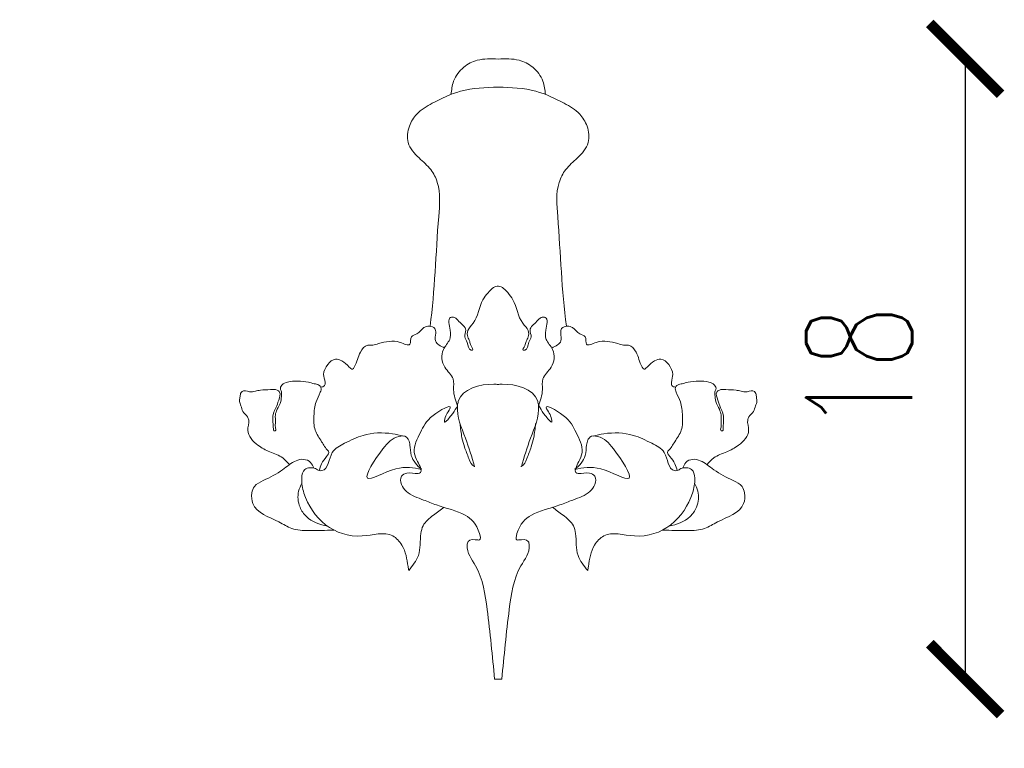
# Model space of a CAD drawing. Header units: millimetres. Extents: x -37887 to 94344, y -69777 to 116976.
# Tile 26 of 205: x 7977 to 8256, y 19335 to 19540. Entities that reach past the tile are written whole.
import ezdxf

# ---------------------------------------------------------------- set-up
doc = ezdxf.new("R2010")
doc.units = ezdxf.units.MM
doc.layers.add('01_inwentaryzacja', color=8, linetype='Continuous', lineweight=9)
doc.layers.add('0_WYMIAROWANIE', color=6, linetype='Continuous', lineweight=9)
doc.styles.add('ROMANS', font='romans', dxfattribs={"width": 0.7})
doc.dimstyles.new('MAŁE WYMIARY', dxfattribs={"dimtxt": 30, "dimasz": 20, "dimexe": 0.18, "dimexo": 0.0625, "dimgap": 15, "dimtad": 1, "dimtoh": 1, "dimdec": 0, "dimlfac": 0.1, "dimzin": 0, "dimdsep": 46, "dimtxsty": 'ROMANS', "dimblk": 'ARCHTICK', "dimcen": 0.09, "dimse1": 1, "dimse2": 1, "dimadec": 0, "dimazin": 0, "dimtfac": 1, "dimtdec": 0, "dimtix": 1, "dimtmove": 1, "dimatfit": 3, "dimldrblk": 'ARCHTICK', "dimfxl": 0, "dimtolj": 1, "dimtzin": 0, "dimarcsym": 0})

# ---------------------------------------------------------------- blocks, each defined once
blk = doc.blocks.new('_ARCHTICK')
at = {"color": 0, "linetype": 'ByBlock', "const_width": 0.15}
blk.add_lwpolyline([(-0.5, -0.5), (0.5, 0.5)], dxfattribs=at)
blk = doc.blocks.new('*D141')
at = {"layer": '0_WYMIAROWANIE', "color": 0, "lineweight": -2}
blk.add_line((8244.55, 19529.38), (8244.55, 19354.16), dxfattribs=at)
at = {"layer": 'Defpoints', "color": 0}
for p in [(7980.74, 19529.38), (7977.24, 19354.16), (8244.55, 19354.16)]:
    blk.add_point(p, dxfattribs=at)
at = {"layer": '0_WYMIAROWANIE', "color": 0, "lineweight": -2, "xscale": 20, "yscale": 20, "zscale": 20}
for p, rotation in [((8244.55, 19529.38), 90), ((8244.55, 19354.16), 270)]:
    blk.add_blockref('_ARCHTICK', p, dxfattribs=dict(at, rotation=rotation))
at = {"layer": '0_WYMIAROWANIE', "color": 0, "insert": (8214.55, 19441.77), "char_height": 30, "attachment_point": 5, "rotation": 90, "style": 'ROMANS'}
blk.add_mtext('\\A1;18', dxfattribs=at)
blk = doc.blocks.new('*D143')
at = {"layer": '0_WYMIAROWANIE', "color": 0, "lineweight": -2}
blk.add_line((8184.54, 19088.17), (8039.37, 19088.17), dxfattribs=at)
at = {"layer": 'Defpoints', "color": 0}
for p in [(8039.37, 19432.77), (8184.54, 19429.52), (8039.37, 19088.17)]:
    blk.add_point(p, dxfattribs=at)
at = {"layer": '0_WYMIAROWANIE', "color": 0, "lineweight": -2, "xscale": 20, "yscale": 20, "zscale": 20, "rotation": 180}
blk.add_blockref('_ARCHTICK', (8039.37, 19088.17), dxfattribs=at)
at = {"layer": '0_WYMIAROWANIE', "color": 0, "lineweight": -2, "xscale": 20, "yscale": 20, "zscale": 20}
blk.add_blockref('_ARCHTICK', (8184.54, 19088.17), dxfattribs=at)
at = {"layer": '0_WYMIAROWANIE', "color": 0, "insert": (8111.96, 19118.17), "char_height": 30, "attachment_point": 5, "style": 'ROMANS'}
blk.add_mtext('\\A1;15', dxfattribs=at)

msp = doc.modelspace()

# ---------------------------------------------------------------- linework, layer by layer
at = {"layer": '01_inwentaryzacja'}
msp.add_lwpolyline([(8113.53, 19354.16), (8111.52, 19354.16)], dxfattribs=at)
for points, knots in [([(8112.53, 19529.31), (8110.52, 19529.4), (8107.04, 19529.55), (8102.4, 19527.18), (8099.66, 19523.51), (8099.34, 19520.6), (8099.17, 19519.33)], [0, 0, 0, 0, 11.858726, 20.490357, 30.224994, 37.8541, 37.8541, 37.8541, 37.8541]), ([(8112.53, 19529.31), (8114.54, 19529.4), (8118.01, 19529.55), (8122.65, 19527.18), (8125.39, 19523.51), (8125.71, 19520.6), (8125.88, 19519.33)], [0, 0, 0, 0, 11.858726, 20.490357, 30.224994, 37.8541, 37.8541, 37.8541, 37.8541]), ([(8112.53, 19521.42), (8108.91, 19521.28), (8102.37, 19521.02), (8094.84, 19517.45), (8089.54, 19514.35), (8087.05, 19510.3), (8086.45, 19505.29), (8089.93, 19501.39), (8093.54, 19498.46), (8096.41, 19492.79), (8094.93, 19477.47), (8094.62, 19464.03), (8093.25, 19453.82)], [0, 0, 0, 0, 21.409296, 38.803988, 49.511007, 57.480669, 66.707623, 77.410631, 86.712385, 94.84864, 114.166965, 176.308874, 176.308874, 176.308874, 176.308874]), ([(8112.53, 19521.42), (8116.14, 19521.28), (8122.68, 19521.02), (8130.21, 19517.45), (8135.51, 19514.35), (8138, 19510.3), (8138.6, 19505.29), (8135.12, 19501.39), (8131.51, 19498.46), (8128.64, 19492.79), (8130.12, 19477.47), (8130.43, 19464.03), (8131.8, 19453.82)], [0, 0, 0, 0, 21.409296, 38.803988, 49.511007, 57.480669, 66.707623, 77.410631, 86.712385, 94.84864, 114.166965, 176.308874, 176.308874, 176.308874, 176.308874]), ([(8097.39, 19447.69), (8096.23, 19448.23), (8094.28, 19449.13), (8094.96, 19451.57), (8094.77, 19453.47), (8093.02, 19454.01), (8091.03, 19453.48), (8090, 19451.59), (8087.41, 19451.2), (8088.19, 19447.66), (8084.43, 19449.71), (8081.77, 19449.62), (8079.09, 19449.2), (8077.2, 19448.32), (8075.13, 19448.78), (8072.85, 19445.98), (8072.7, 19443.6), (8071.27, 19441.44), (8069.85, 19442.86), (8068.76, 19444.01), (8066.17, 19444.92), (8064.12, 19443), (8062.76, 19440.44), (8063.62, 19438.52), (8063.57, 19436.88), (8062.79, 19436.68), (8062.36, 19436.61)], [0, 0, 0, 0, 6.517218, 11.021475, 13.592712, 17.038698, 20.189528, 25.449573, 28.950705, 33.262111, 38.909425, 45.186925, 51.294188, 54.621273, 57.415891, 63.160436, 72.395757, 73.872412, 75.93412, 81.502489, 85.128047, 90.52411, 96.505671, 101.123252, 102.882234, 105.232537, 105.232537, 105.232537, 105.232537]), ([(8127.66, 19447.69), (8128.82, 19448.23), (8130.77, 19449.13), (8130.09, 19451.57), (8130.28, 19453.47), (8132.03, 19454.01), (8134.02, 19453.48), (8135.05, 19451.59), (8137.64, 19451.2), (8136.86, 19447.66), (8140.62, 19449.71), (8143.28, 19449.62), (8145.96, 19449.2), (8147.85, 19448.32), (8149.92, 19448.78), (8152.21, 19445.98), (8152.36, 19443.6), (8153.78, 19441.44), (8155.2, 19442.86), (8156.29, 19444.01), (8158.88, 19444.92), (8160.93, 19443), (8162.29, 19440.44), (8161.43, 19438.52), (8161.48, 19436.88), (8162.26, 19436.68), (8162.69, 19436.61)], [0, 0, 0, 0, 6.517218, 11.021475, 13.592712, 17.038698, 20.189528, 25.449573, 28.950705, 33.262111, 38.909425, 45.186925, 51.294188, 54.621273, 57.415891, 63.160436, 72.395757, 73.872412, 75.93412, 81.502489, 85.128047, 90.52411, 96.505671, 101.123252, 102.882234, 105.232537, 105.232537, 105.232537, 105.232537]), ([(8053.48, 19414.73), (8052.89, 19415.41), (8051.4, 19417.13), (8047.93, 19418.28), (8044.2, 19420.16), (8040.97, 19423.64), (8042.27, 19426.7), (8041.61, 19428.61), (8040.16, 19429.52), (8039.9, 19431.25), (8039.23, 19432.53), (8039.56, 19433.72), (8039.57, 19434.69), (8040.32, 19435.93), (8042.12, 19435.15), (8043.79, 19435.42), (8045.75, 19435.99), (8047.8, 19435.82), (8049.74, 19436.08), (8051.23, 19434.95), (8050.36, 19432.88), (8049.93, 19431.24), (8048.84, 19429.35), (8048.71, 19427.11), (8048.98, 19425.42), (8048.94, 19424.21), (8049.84, 19424.26), (8049.39, 19425.56), (8049.63, 19426.89), (8049.38, 19428.67), (8050.02, 19430.65), (8051.22, 19432.36), (8051.18, 19434.2), (8051.34, 19435.41), (8050.76, 19436.22), (8051.4, 19437.54), (8053.3, 19438.28), (8055.89, 19438.4), (8058.45, 19438.17), (8060.38, 19437.59), (8061.74, 19437.43), (8062.65, 19436.41), (8062.05, 19434.59), (8060.67, 19432.26), (8060.4, 19428.52), (8060.33, 19424.45), (8062.59, 19421.42), (8063.68, 19419.34), (8064.95, 19418.21), (8063.05, 19415.96), (8062.16, 19414.43), (8061.95, 19413.05)], [0, 0, 0, 0, 5.345847, 13.463796, 21.06049, 31.30438, 37.068535, 39.008121, 42.986605, 46.453575, 49.053228, 51.286457, 53.53869, 54.950388, 59.131783, 62.537444, 65.415583, 71.179317, 74.852768, 76.711995, 81.187274, 85.7781, 87.532297, 94.132496, 98.062949, 99.140867, 99.926106, 102.021656, 104.766984, 108.950052, 112.218393, 117.131517, 120.942777, 123.168979, 124.046077, 126.630863, 130.212618, 136.011354, 142.084485, 145.4588, 148.199267, 150.063454, 152.715149, 158.586977, 166.671626, 174.696391, 182.211711, 188.508938, 188.880095, 192.118857, 201.058586, 201.058586, 201.058586, 201.058586]), ([(8171.57, 19414.73), (8172.16, 19415.41), (8173.66, 19417.13), (8177.12, 19418.28), (8180.85, 19420.16), (8184.08, 19423.64), (8182.78, 19426.7), (8183.44, 19428.61), (8184.89, 19429.52), (8185.15, 19431.25), (8185.82, 19432.53), (8185.49, 19433.72), (8185.48, 19434.69), (8184.73, 19435.93), (8182.93, 19435.15), (8181.26, 19435.42), (8179.3, 19435.99), (8177.26, 19435.82), (8175.31, 19436.08), (8173.82, 19434.95), (8174.7, 19432.88), (8175.12, 19431.24), (8176.21, 19429.35), (8176.35, 19427.11), (8176.07, 19425.42), (8176.11, 19424.21), (8175.21, 19424.26), (8175.66, 19425.56), (8175.42, 19426.89), (8175.67, 19428.67), (8175.03, 19430.65), (8173.83, 19432.36), (8173.87, 19434.2), (8173.71, 19435.41), (8174.29, 19436.22), (8173.65, 19437.54), (8171.76, 19438.28), (8169.16, 19438.4), (8166.61, 19438.17), (8164.67, 19437.59), (8163.31, 19437.43), (8162.4, 19436.41), (8163.01, 19434.59), (8164.38, 19432.26), (8164.65, 19428.52), (8164.72, 19424.45), (8162.46, 19421.42), (8161.37, 19419.34), (8160.1, 19418.21), (8162, 19415.96), (8162.89, 19414.43), (8163.1, 19413.05)], [0, 0, 0, 0, 5.345847, 13.463796, 21.06049, 31.30438, 37.068535, 39.008121, 42.986605, 46.453575, 49.053228, 51.286457, 53.53869, 54.950388, 59.131783, 62.537444, 65.415583, 71.179317, 74.852768, 76.711995, 81.187274, 85.7781, 87.532297, 94.132496, 98.062949, 99.140867, 99.926106, 102.021656, 104.766984, 108.950052, 112.218393, 117.131517, 120.942777, 123.168979, 124.046077, 126.630863, 130.212618, 136.011354, 142.084485, 145.4588, 148.199267, 150.063454, 152.715149, 158.586977, 166.671626, 174.696391, 182.211711, 188.508938, 188.880095, 192.118857, 201.058586, 201.058586, 201.058586, 201.058586]), ([(8090.87, 19413.41), (8088.62, 19413.84), (8083.76, 19414.78), (8071.94, 19407.53), (8079.46, 19418.97), (8082.91, 19422.73), (8086.41, 19422.96), (8087.32, 19421.59), (8087.69, 19419.81), (8087.68, 19416.61), (8089.58, 19414.42), (8090.87, 19413.42)], [0, 0, 0, 0, 14.636318, 31.50699, 50.288339, 61.699803, 66.017307, 67.970353, 71.001482, 76.910415, 86.684511, 86.684511, 86.684511, 86.684511]), ([(8134.18, 19413.41), (8136.44, 19413.84), (8141.29, 19414.78), (8153.11, 19407.53), (8145.59, 19418.97), (8142.14, 19422.73), (8138.64, 19422.96), (8137.73, 19421.59), (8137.36, 19419.81), (8137.38, 19416.61), (8135.47, 19414.42), (8134.18, 19413.42)], [0, 0, 0, 0, 14.636318, 31.50699, 50.288339, 61.699803, 66.017307, 67.970353, 71.001482, 76.910415, 86.684511, 86.684511, 86.684511, 86.684511]), ([(8060.36, 19413.79), (8060.13, 19414.36), (8059.61, 19415.61), (8057.51, 19416.47), (8054.53, 19415.76), (8051.22, 19412.75), (8047.19, 19410.73), (8043.54, 19409.07), (8042.68, 19406.41), (8043.02, 19401.42), (8049.31, 19399.51), (8054.23, 19396.29), (8059.76, 19395.98), (8063.69, 19396.18), (8066.06, 19396.25)], [0, 0, 0, 0, 3.550937, 7.892496, 12.174499, 21.377252, 33.947343, 39.929336, 43.885293, 49.900794, 67.884588, 76.136755, 85.649781, 99.958062, 99.958062, 99.958062, 99.958062]), ([(8164.69, 19413.79), (8164.92, 19414.36), (8165.44, 19415.61), (8167.54, 19416.47), (8170.52, 19415.76), (8173.83, 19412.75), (8177.86, 19410.73), (8181.52, 19409.07), (8182.37, 19406.41), (8182.03, 19401.42), (8175.74, 19399.51), (8170.82, 19396.29), (8165.29, 19395.98), (8161.36, 19396.18), (8158.99, 19396.25)], [0, 0, 0, 0, 3.550937, 7.892496, 12.174499, 21.377252, 33.947343, 39.929336, 43.885293, 49.900794, 67.884588, 76.136755, 85.649781, 99.958062, 99.958062, 99.958062, 99.958062]), ([(8057, 19409.53), (8056.65, 19408.79), (8055.64, 19406.66), (8056.02, 19403), (8058.81, 19398.93), (8062.08, 19397.85), (8064.28, 19397.33)], [0, 0, 0, 0, 4.923365, 13.999383, 20.415212, 33.59326, 33.59326, 33.59326, 33.59326]), ([(8168.05, 19409.53), (8168.4, 19408.79), (8169.41, 19406.66), (8169.04, 19403), (8166.25, 19398.93), (8162.97, 19397.85), (8160.77, 19397.33)], [0, 0, 0, 0, 4.923365, 13.999383, 20.415212, 33.59326, 33.59326, 33.59326, 33.59326]), ([(8087.21, 19384.81), (8088.32, 19386.17), (8090.82, 19389.2), (8090.28, 19393.97), (8091.29, 19398.19), (8094.12, 19400.42), (8096.22, 19401.99), (8097.22, 19402.74)], [0, 0, 0, 0, 10.132665, 22.725873, 27.134252, 35.559999, 43.108799, 43.108799, 43.108799, 43.108799]), ([(8137.85, 19384.81), (8136.73, 19386.17), (8134.23, 19389.2), (8134.77, 19393.97), (8133.77, 19398.19), (8130.93, 19400.42), (8128.83, 19401.99), (8127.83, 19402.74)], [0, 0, 0, 0, 10.132665, 22.725873, 27.134252, 35.559999, 43.108799, 43.108799, 43.108799, 43.108799])]:
    msp.add_open_spline(points, degree=3, knots=knots, dxfattribs=at)
for points in [[(8101.01, 19431.36), (8099.9, 19435.91), (8099.77, 19438.94), (8097.42, 19442.25), (8097.01, 19447.22), (8098.8, 19450.11), (8098.94, 19452.73), (8099.08, 19456.31), (8100.18, 19456.31), (8101.42, 19455.21), (8103.35, 19452.73), (8103.08, 19450.8), (8103.77, 19449.28), (8104.87, 19447.08), (8105.29, 19447.08), (8104.87, 19448.32), (8104.46, 19449.56), (8103.91, 19450.8), (8103.91, 19452.59), (8105.42, 19454.66), (8108.19, 19461.33), (8109.67, 19463.32), (8112.27, 19465.14), (8112.53, 19465.14)], [(8123.92, 19431.38), (8125.02, 19435.93), (8125.15, 19438.96), (8127.49, 19442.28), (8127.9, 19447.24), (8126.1, 19450.13), (8125.96, 19452.75), (8125.82, 19456.33), (8124.71, 19456.33), (8123.47, 19455.23), (8121.54, 19452.74), (8121.82, 19450.81), (8121.14, 19449.3), (8120.04, 19447.09), (8119.62, 19447.09), (8120.03, 19448.33), (8120.45, 19449.57), (8121, 19450.81), (8120.99, 19452.6), (8119.47, 19454.67), (8116.69, 19461.34), (8115.22, 19463.33), (8112.61, 19465.14), (8112.35, 19465.14)], [(8105.84, 19414.22), (8103.26, 19422.23), (8101.01, 19431.36), (8101.24, 19432.65), (8111.26, 19437.46), (8112.53, 19437.39)], [(8119.11, 19414.23), (8121.68, 19422.24), (8123.92, 19431.38), (8123.68, 19432.67), (8113.66, 19437.46), (8112.4, 19437.39)], [(8111.52, 19354.16), (8109.41, 19373.82), (8106.11, 19386.14), (8103.76, 19392.02), (8104.03, 19393.05), (8106.76, 19393.45), (8107.22, 19393.45), (8107.22, 19395.25), (8103.17, 19400.46), (8095.06, 19403.34), (8091.42, 19404.74), (8086.59, 19407.18), (8085.2, 19409.16), (8085.2, 19411.48), (8086.71, 19412.36), (8089.91, 19412.24), (8090.55, 19412.47), (8090.61, 19413.69), (8089.74, 19415.61), (8088.8, 19418.18), (8090.51, 19423.8), (8094.16, 19428.66), (8098.98, 19430.81), (8098.1, 19429.27), (8097.43, 19427.58), (8097.4, 19426.7), (8097.91, 19427.07), (8098.98, 19428.31), (8099.71, 19429.23), (8101.01, 19431.36)], [(8113.53, 19354.16), (8115.64, 19373.82), (8118.94, 19386.14), (8121.3, 19392.02), (8121.02, 19393.05), (8118.29, 19393.45), (8117.83, 19393.45), (8117.83, 19395.25), (8121.89, 19400.46), (8129.99, 19403.34), (8133.63, 19404.74), (8138.46, 19407.18), (8139.86, 19409.16), (8139.86, 19411.48), (8138.34, 19412.36), (8135.14, 19412.24), (8134.5, 19412.47), (8134.44, 19413.69), (8135.31, 19415.61), (8136.25, 19418.18), (8134.54, 19423.8), (8130.89, 19428.66), (8126.08, 19430.81), (8126.96, 19429.27), (8127.62, 19427.58), (8127.65, 19426.7), (8127.14, 19427.07), (8126.08, 19428.31), (8125.34, 19429.23), (8124.04, 19431.36)], [(8101.75, 19426.29), (8102.28, 19422.35), (8102.99, 19419.75), (8104.23, 19416.44), (8105.84, 19414.22), (8105.95, 19414.19)], [(8123.08, 19426.32), (8122.56, 19422.38), (8121.86, 19419.77), (8120.63, 19416.46), (8119.02, 19414.24), (8118.92, 19414.21)], [(8085.72, 19422.82), (8082.62, 19423.45), (8074.33, 19423.01), (8069.1, 19420.77), (8065.61, 19418.16), (8062.68, 19413.05), (8061.93, 19413.05), (8060.87, 19413.61), (8059.29, 19413.85), (8057.84, 19413.38), (8056.98, 19410.96), (8057.61, 19406.7), (8063.73, 19397.74), (8074.04, 19394.59), (8082.71, 19394.59), (8085.28, 19392.03), (8087.04, 19385.94), (8087.21, 19384.81)], [(8139.33, 19422.82), (8142.43, 19423.45), (8150.72, 19423.01), (8155.96, 19420.77), (8159.45, 19418.16), (8162.38, 19413.05), (8163.12, 19413.05), (8164.18, 19413.61), (8165.76, 19413.85), (8167.21, 19413.38), (8168.07, 19410.96), (8167.44, 19406.7), (8161.33, 19397.74), (8151.01, 19394.59), (8142.34, 19394.59), (8139.77, 19392.03), (8138.01, 19385.94), (8137.85, 19384.81)]]:
    msp.add_spline(points, degree=3, dxfattribs=at)

# ---------------------------------------------------------------- dimensions: what is measured, and where the dimension line sits
at = {"layer": '0_WYMIAROWANIE'}
dim = msp.add_linear_dim(base=(8244.55, 19354.16), p1=(7980.74, 19529.38), p2=(7977.24, 19354.16), angle=90, dimstyle='MAŁE WYMIARY', dxfattribs=at)
dim.commit()
dim.dimension.update_dxf_attribs({"geometry": '*D141', "text_midpoint": (8214.55, 19441.77)})
dim = msp.add_linear_dim(base=(8039.37, 19088.17), p1=(8184.54, 19429.52), p2=(8039.37, 19432.77), dimstyle='MAŁE WYMIARY', dxfattribs=at)
dim.commit()
dim.dimension.update_dxf_attribs({"geometry": '*D143', "text_midpoint": (8111.96, 19118.17)})

doc.saveas('drawing.dxf')
